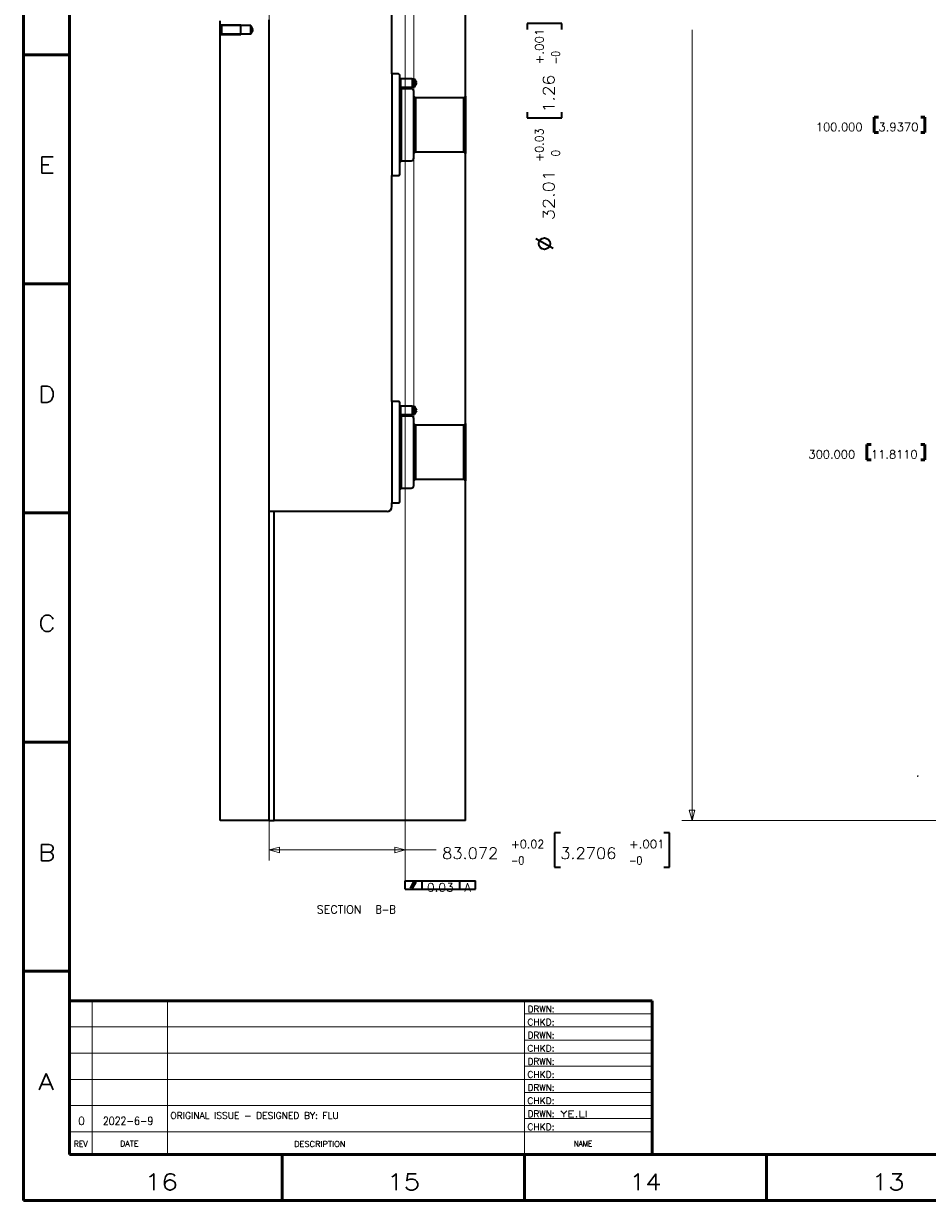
# Model space of a CAD drawing. Header units: millimetres. Extents: x 0 to 1189, y 0 to 841.
# Tile 1 of 28: x 0 to 276, y 0 to 360. Entities that reach past the tile are written whole.
import ezdxf

# ---------------------------------------------------------------- set-up
doc = ezdxf.new("R2010")
doc.units = ezdxf.units.MM
doc.layers.add('1', color=7, linetype='Continuous')
doc.styles.add('pwfont', font='simplex.shx')

msp = doc.modelspace()

# ---------------------------------------------------------------- linework, layer by layer
at = {"layer": '1', "color": 7, "linetype": 'Continuous', "lineweight": 50}
for p, q in [((0, 0), (0, 841)), ((14, 14), (14, 827)), ((0, 350), (14, 350)), ((0, 280), (14, 280)), ((0, 210), (14, 210)), ((0, 140), (14, 140)), ((0, 70), (14, 70)), ((14, 14), (14, 61)), ((192, 61), (14, 61)), ((192, 14), (192, 61)), ((14, 14), (192, 14)), ((14, 14), (1175, 14)), ((79, 0), (79, 14)), ((153, 0), (153, 14)), ((227, 0), (227, 14)), ((0, 0), (1189, 0))]:
    msp.add_line(p, q, dxfattribs=at)
at = {"layer": '1', "color": 4, "linetype": 'Continuous', "lineweight": 13}
for p, q in [((75.04, 212.05), (75.04, 684.27)), ((119.19, 221.43), (119.19, 684.27)), ((75.04, 545.14), (75.04, 103.88)), ((116.57, 372.01), (116.57, 97.59)), ((116.57, 369.76), (116.57, 103.88)), ((302.84, 116.1), (201.06, 116.1))]:
    msp.add_line(p, q, dxfattribs=at)
at = {"layer": '1', "color": 253, "linetype": 'Continuous', "lineweight": 35}
for p, q in [((135.03, 337.35), (135.03, 397.22)), ((112.54, 344.1), (112.54, 370.09)), ((114.59, 344.1), (112.54, 344.1)), ((114.99, 342.85), (114.99, 343.7)), ((115.24, 342.6), (114.99, 342.85)), ((118.74, 342.6), (115.24, 342.6)), ((118.74, 342.55), (118.74, 342.6)), ((119.46, 342.55), (118.74, 342.55)), ((120.18, 341.35), (119.46, 342.55)), ((115.12, 339.97), (115.24, 340.09)), ((115.49, 339.6), (115.12, 339.97)), ((115.24, 340.09), (118.74, 340.09)), ((118.44, 339.6), (115.49, 339.6)), ((118.74, 340.09), (118.74, 340.15)), ((118.74, 340.15), (119.46, 340.15)), ((119.19, 337.35), (119.19, 338.85)), ((119.46, 340.15), (120.18, 341.35)), ((119.19, 337.35), (119.69, 336.85)), ((134.53, 336.85), (119.69, 336.85)), ((135.03, 337.35), (134.53, 336.85)), ((119.69, 320.35), (119.19, 319.85)), ((119.69, 320.35), (130.55, 320.35)), ((130.55, 320.35), (130.55, 320.32)), ((130.55, 320.32), (134.56, 320.32)), ((134.53, 320.36), (134.56, 320.32)), ((134.56, 320.32), (135.03, 319.85)), ((114.99, 317.09), (115.49, 317.59)), ((114.99, 313.5), (114.99, 317.09)), ((115.49, 317.59), (118.44, 317.59)), ((119.19, 318.34), (119.19, 319.85)), ((135.03, 237.35), (135.03, 319.85)), ((112.54, 244.1), (112.54, 313.1)), ((112.54, 313.1), (114.59, 313.1)), ((114.59, 244.1), (112.54, 244.1)), ((114.99, 242.85), (114.99, 243.7)), ((115.24, 242.6), (114.99, 242.85)), ((118.74, 242.6), (115.24, 242.6)), ((118.74, 242.55), (118.74, 242.6)), ((119.46, 242.55), (118.74, 242.55)), ((120.18, 241.35), (119.46, 242.55)), ((119.46, 240.15), (120.18, 241.35)), ((115.12, 239.97), (115.24, 240.09)), ((115.49, 239.6), (115.12, 239.97)), ((115.24, 240.09), (118.74, 240.09)), ((118.44, 239.6), (115.49, 239.6)), ((118.74, 240.09), (118.74, 240.15)), ((118.74, 240.15), (119.46, 240.15)), ((119.19, 237.35), (119.19, 238.85)), ((119.19, 237.35), (119.69, 236.85)), ((135.03, 237.35), (134.53, 236.85)), ((134.53, 236.85), (119.69, 236.85)), ((119.69, 220.35), (119.19, 219.85)), ((119.19, 218.34), (119.19, 219.85)), ((119.69, 220.35), (130.55, 220.35)), ((130.55, 220.35), (130.55, 220.32)), ((130.55, 220.32), (134.56, 220.32)), ((134.53, 220.36), (134.56, 220.32)), ((134.56, 220.32), (135.03, 219.85)), ((135.03, 116.1), (135.03, 219.85)), ((114.99, 217.09), (115.49, 217.59)), ((114.99, 213.5), (114.99, 217.09)), ((115.49, 217.59), (118.44, 217.59)), ((112.54, 211.96), (112.54, 213.1)), ((112.54, 213.1), (114.59, 213.1)), ((76.54, 210.46), (75.04, 210.46)), ((76.54, 116.1), (76.54, 210.46)), ((111.04, 210.46), (76.54, 210.46)), ((273.15, 129.62), (273.15, 129.61)), ((273.15, 129.62), (273.17, 129.62)), ((273.15, 129.61), (273.17, 129.61)), ((273.17, 129.62), (273.17, 129.62)), ((273.17, 129.62), (273.17, 129.62)), ((273.17, 129.62), (273.17, 129.62)), ((273.17, 129.62), (273.2, 129.62)), ((273.17, 129.61), (273.18, 129.61)), ((273.17, 129.61), (273.17, 129.61)), ((273.18, 129.61), (273.18, 129.61)), ((273.18, 129.61), (273.2, 129.61)), ((273.2, 129.62), (273.2, 129.61)), ((75.04, 116.1), (76.54, 116.1)), ((135.03, 116.1), (76.54, 116.1))]:
    msp.add_line(p, q, dxfattribs=at)
at = {"layer": '1', "color": 12, "linetype": 'Continuous', "lineweight": 35}
for p, q in [((60.04, 359.26), (60.04, 360.32)), ((75.04, 116.1), (75.04, 360.6)), ((60.43, 358.87), (60.04, 359.26)), ((60.04, 359.26), (60.04, 359.26)), ((60.04, 359.26), (60.04, 359.26)), ((60.04, 355.93), (60.43, 356.32)), ((60.04, 116.1), (60.04, 355.93)), ((60.04, 355.93), (60.04, 355.93)), ((60.04, 355.93), (60.04, 355.93)), ((66.39, 358.87), (60.43, 358.87)), ((60.43, 356.32), (66.39, 356.32)), ((69.42, 358.87), (66.39, 358.87)), ((66.39, 358.87), (66.39, 358.87)), ((66.39, 356.32), (66.39, 356.32)), ((66.39, 356.32), (69.42, 356.32)), ((70.19, 357.6), (69.42, 358.87)), ((69.42, 356.32), (70.19, 357.6)), ((273.15, 129.61), (273.2, 129.61)), ((273.15, 129.61), (273.15, 129.61)), ((273.15, 129.61), (273.2, 129.61)), ((273.2, 129.61), (273.2, 129.61)), ((75.04, 116.1), (60.04, 116.1))]:
    msp.add_line(p, q, dxfattribs=at)
at = {"layer": '1', "color": 251, "linetype": 'Continuous', "lineweight": 13}
for p, q in [((60.12, 359.18), (66.39, 359.18)), ((60.12, 356.01), (66.39, 356.01))]:
    msp.add_line(p, q, dxfattribs=at)
at = {"layer": '1', "color": 2, "linetype": 'Continuous', "lineweight": 35}
for p, q in [((153.84, 359.48), (153.84, 357.73)), ((164.4, 359.48), (153.84, 359.48)), ((164.4, 357.73), (164.4, 359.48)), ((153.84, 332.42), (153.84, 330.67)), ((164.4, 330.67), (164.4, 332.42)), ((153.84, 330.67), (164.4, 330.67)), ((161.79, 290.75), (156.5, 293.73)), ((162.24, 112.34), (162.24, 101.77)), ((163.99, 112.34), (162.24, 112.34)), ((197.35, 112.34), (195.6, 112.34)), ((197.35, 101.77), (197.35, 112.34)), ((162.24, 101.77), (163.99, 101.77)), ((195.6, 101.77), (197.35, 101.77))]:
    msp.add_line(p, q, dxfattribs=at)
at = {"layer": '1', "color": 7, "linetype": 'Continuous', "lineweight": 13}
for p, q in [((204.23, 116.1), (204.23, 357.54)), ((203.38, 119.27), (204.23, 116.1)), ((205.08, 119.27), (203.38, 119.27)), ((204.23, 116.1), (205.08, 119.27)), ((78.21, 107.91), (75.04, 107.06)), ((78.21, 106.2), (78.21, 107.91)), ((113.4, 107.91), (113.4, 106.2)), ((116.57, 107.06), (113.4, 107.91)), ((75.04, 107.06), (78.21, 106.2)), ((75.04, 107.06), (126.1, 107.06)), ((113.4, 106.2), (116.57, 107.06))]:
    msp.add_line(p, q, dxfattribs=at)
at = {"layer": '1', "color": 2, "linetype": 'Continuous', "lineweight": 50}
for p, q in [((259.9, 330.94), (259.9, 326.25)), ((261.15, 330.94), (259.9, 330.94)), ((275.34, 330.94), (274.09, 330.94)), ((275.34, 326.25), (275.34, 330.94)), ((259.9, 326.25), (261.15, 326.25)), ((274.09, 326.25), (275.34, 326.25)), ((257.65, 230.94), (257.65, 226.25)), ((258.9, 230.94), (257.65, 230.94)), ((275.34, 230.94), (274.09, 230.94)), ((275.34, 226.25), (275.34, 230.94)), ((257.65, 226.25), (258.9, 226.25)), ((274.09, 226.25), (275.34, 226.25))]:
    msp.add_line(p, q, dxfattribs=at)
at = {"layer": '1', "color": 7, "linetype": 'Continuous', "lineweight": 35}
msp.add_line((14, 201), (14, 61), dxfattribs=at)
at = {"layer": '1', "color": 30, "linetype": 'Continuous', "lineweight": 35}
for p, q in [((273.17, 129.62), (273.17, 129.62)), ((273.17, 129.62), (273.18, 129.62)), ((273.17, 129.62), (273.17, 129.62)), ((273.18, 129.62), (273.17, 129.62)), ((273.17, 129.62), (273.17, 129.62)), ((273.17, 129.62), (273.17, 129.62)), ((273.18, 129.62), (273.17, 129.62)), ((273.17, 129.62), (273.17, 129.62)), ((273.17, 129.62), (273.17, 129.62)), ((273.17, 129.62), (273.17, 129.62)), ((273.17, 129.62), (273.17, 129.62)), ((273.18, 129.62), (273.17, 129.62)), ((273.18, 129.62), (273.18, 129.62)), ((273.18, 129.62), (273.18, 129.62)), ((273.18, 129.62), (273.18, 129.62)), ((273.18, 129.62), (273.18, 129.62)), ((273.18, 129.62), (273.18, 129.62)), ((273.18, 129.62), (273.18, 129.62))]:
    msp.add_line(p, q, dxfattribs=at)
at = {"layer": '1', "color": 253, "linetype": 'Continuous', "lineweight": 13}
for p, q in [((273.17, 129.62), (273.17, 129.62)), ((273.17, 129.62), (273.17, 129.62)), ((273.18, 129.62), (273.18, 129.62)), ((273.18, 129.62), (273.18, 129.62))]:
    msp.add_line(p, q, dxfattribs=at)
at = {"layer": '1', "color": 113, "linetype": 'Continuous', "lineweight": 35}
for p, q in [((116.57, 97.59), (138.07, 97.59)), ((116.57, 95.09), (116.57, 97.59)), ((121.82, 95.09), (121.82, 97.59)), ((133.32, 95.09), (133.32, 97.59)), ((138.07, 95.09), (138.07, 97.59)), ((116.57, 95.09), (138.07, 95.09))]:
    msp.add_line(p, q, dxfattribs=at)
at = {"layer": '1', "color": 3, "linetype": 'Continuous', "lineweight": 35}
for p, q in [((118.18, 95.39), (119.26, 97.28)), ((118.87, 95.39), (119.91, 97.28))]:
    msp.add_line(p, q, dxfattribs=at)
at = {"layer": '1', "color": 113, "linetype": 'Continuous', "lineweight": 13}
for p, q in [((21, 14), (21, 61)), ((44, 14), (44, 61)), ((153, 14), (153, 61)), ((192, 57), (153, 57)), ((192, 53), (14, 53)), ((192, 49), (153, 49)), ((192, 45), (14, 45)), ((192, 41), (153, 41)), ((192, 37), (14, 37)), ((192, 33), (153, 33)), ((192, 29), (14, 29)), ((192, 25), (153, 25)), ((192, 21), (14, 21))]:
    msp.add_line(p, q, dxfattribs=at)
at = {"layer": '1', "color": 2, "linetype": 'Continuous', "lineweight": 35}
msp.add_circle((159.12, 292.27), 1.75, dxfattribs=at)
at = {"layer": '1', "color": 253, "linetype": 'Continuous', "lineweight": 35}
msp.add_circle((273.15, 129.61), 0.000155, dxfattribs=at)
at = {"layer": '1', "color": 12, "linetype": 'Continuous', "lineweight": 35}
msp.add_circle((273.15, 129.61), 0.000155, dxfattribs=at)
at = {"layer": '1', "color": 253, "linetype": 'Continuous', "lineweight": 35}
for centre, radius, start, end in [((114.59, 343.7), 0.4, 0, 90), ((118.44, 338.85), 0.75, 0, 90), ((118.44, 318.34), 0.75, 270, 0), ((114.59, 313.5), 0.4, 270, 0), ((114.59, 243.7), 0.4, 0, 90), ((118.44, 238.85), 0.75, 0, 90), ((118.44, 218.34), 0.75, 270, 0), ((114.59, 213.5), 0.4, 270, 0), ((111.04, 211.96), 1.5, 270, 0)]:
    msp.add_arc(centre, radius, start, end, dxfattribs=at)
at = {"layer": '1', "color": 214, "linetype": 'Continuous', "lineweight": 35}
for centre, start, end in [((273.17, 129.62), 21.3233, 33.6794), ((273.17, 129.62), 146.3206, 158.6767), ((273.18, 129.62), 21.3233, 33.6794), ((273.18, 129.62), 146.3206, 158.6767)]:
    msp.add_arc(centre, 0.000275, start, end, dxfattribs=at)
at = {"layer": '1', "color": 12, "linetype": 'Continuous', "lineweight": 35}
for points, knots in [([(60.04, 355.93), (60.04, 356.06), (60.04, 356.96), (60.04, 358.23), (60.04, 359.14), (60.04, 359.26)], [0, 0, 0.038055, 0.308658, 0.691342, 0.961945, 1, 1]), ([(60.04, 355.93), (60.04, 356.42), (60.04, 357.6), (60.04, 358.23), (60.04, 359.14), (60.04, 359.26)], [0, 0, 0.146453, 0.5, 0.691344, 0.961942, 1, 1]), ([(60.43, 358.87), (60.43, 358.75), (60.43, 357.88), (60.43, 356.8), (60.43, 356.32)], [0, 0, 0.049508, 0.388736, 0.81174, 1, 1]), ([(66.39, 356.32), (66.39, 356.45), (66.39, 357.31), (66.39, 358.39), (66.39, 358.87)], [0, 0, 0.049514, 0.388747, 0.811755, 1, 1]), ([(69.42, 356.32), (69.42, 356.45), (69.42, 357.31), (69.42, 358.39), (69.42, 358.87)], [0, 0, 0.049514, 0.388747, 0.811755, 1, 1])]:
    msp.add_open_spline(points, degree=1, knots=knots, dxfattribs=at)
at = {"layer": '1', "color": 253, "linetype": 'Continuous', "lineweight": 35}
for points, knots in [([(112.54, 344.1), (112.54, 343.99), (112.54, 343.16), (112.54, 341.55), (112.54, 339.23), (112.54, 336.35), (112.54, 333.04), (112.54, 329.5), (112.54, 325.9), (112.54, 322.46), (112.54, 319.34), (112.54, 316.72), (112.54, 314.74), (112.54, 313.51), (112.54, 313.1)], [0, 0, 0.003381, 0.030154, 0.082256, 0.15688, 0.25, 0.356599, 0.470928, 0.586824, 0.69804, 0.798579, 0.883022, 0.946816, 0.986522, 1, 1]), ([(114.99, 340.07), (114.99, 340.44), (114.99, 341.49), (114.99, 342.02), (114.99, 342.75), (114.99, 342.85)], [0, 0, 0.134752, 0.510673, 0.701367, 0.963636, 1, 1]), ([(115.24, 340.09), (115.24, 340.56), (115.24, 341.63), (115.24, 342.13), (115.24, 342.6)], [0, 0, 0.188254, 0.611263, 0.811746, 1, 1]), ([(118.74, 342.55), (118.74, 342.43), (118.74, 341.61), (118.74, 341.08), (118.74, 340.26), (118.74, 340.15)], [0, 0, 0.049515, 0.388736, 0.611264, 0.950485, 1, 1]), ([(119.46, 340.15), (119.46, 340.26), (119.46, 341.08), (119.46, 342.09), (119.46, 342.55)], [0, 0, 0.049515, 0.388736, 0.811743, 1, 1]), ([(115.12, 339.97), (115.06, 340.01), (115.04, 340.03), (115.03, 340.04), (115.02, 340.05), (114.99, 340.07)], [0, 0, 0.402648, 0.574496, 0.671148, 0.774457, 1, 1]), ([(114.99, 317.09), (114.99, 317.5), (114.99, 318), (114.99, 319.56), (114.99, 321.76), (114.99, 324.45), (114.99, 327.43), (114.99, 330.49), (114.99, 331.98), (114.99, 334.76), (114.99, 336), (114.99, 338.06), (114.99, 338.85), (114.99, 339.86), (114.99, 340.07)], [0, 0, 0.017752, 0.039646, 0.107526, 0.203283, 0.320128, 0.449774, 0.583024, 0.648039, 0.769083, 0.822955, 0.912619, 0.946814, 0.990898, 1, 1]), ([(115.49, 317.59), (115.49, 318), (115.49, 319.19), (115.49, 320.06), (115.49, 322.25), (115.49, 324.91), (115.49, 327.84), (115.49, 330.83), (115.49, 333.66), (115.49, 336.11), (115.49, 337.13), (115.49, 338.69), (115.49, 339.19), (115.49, 339.6)], [0, 0, 0.018541, 0.072791, 0.112144, 0.21166, 0.33256, 0.465879, 0.601728, 0.730032, 0.841277, 0.887856, 0.958605, 0.981459, 1, 1]), ([(119.19, 319.85), (119.19, 319.95), (119.19, 320.8), (119.19, 322.41), (119.19, 324.62), (119.19, 327.23), (119.19, 329.96), (119.19, 332.57), (119.19, 334.78), (119.19, 336.39), (119.19, 337.24), (119.19, 337.35)], [0, 0, 0.006156, 0.054497, 0.146447, 0.273005, 0.421783, 0.578217, 0.726995, 0.853553, 0.945503, 0.993844, 1, 1]), ([(119.69, 336.85), (119.69, 336.44), (119.69, 335.27), (119.69, 333.44), (119.69, 331.14), (119.69, 329.89), (119.69, 327.3), (119.69, 324.85), (119.69, 323.75), (119.69, 321.92), (119.69, 321.24), (119.69, 320.45), (119.69, 320.35)], [0, 0, 0.024473, 0.095492, 0.206108, 0.345491, 0.421783, 0.578217, 0.726995, 0.793892, 0.904508, 0.945502, 0.993844, 1, 1]), ([(134.53, 320.36), (134.53, 320.96), (134.53, 321.56), (134.53, 323.3), (134.53, 325.59), (134.53, 328.19), (134.53, 330.83), (134.53, 333.24), (134.53, 334.28), (134.53, 335.89), (134.53, 336.74), (134.53, 336.85)], [0, 0, 0.036082, 0.072648, 0.178067, 0.316938, 0.474809, 0.63525, 0.781561, 0.844558, 0.942028, 0.993441, 1, 1]), ([(135.03, 337.35), (135.03, 336.92), (135.03, 335.67), (135.03, 333.74), (135.03, 331.3), (135.03, 328.6), (135.03, 325.89), (135.03, 323.45), (135.03, 321.52), (135.03, 320.27), (135.03, 319.85)], [0, 0, 0.024475, 0.095496, 0.20611, 0.345492, 0.499997, 0.654504, 0.793886, 0.904502, 0.975524, 1, 1]), ([(134.53, 320.36), (134.53, 320.36), (134.53, 320.36)], [0, 0, 0.541097, 1, 1]), ([(112.54, 244.1), (112.54, 243.99), (112.54, 243.16), (112.54, 241.55), (112.54, 239.23), (112.54, 236.35), (112.54, 233.04), (112.54, 229.5), (112.54, 225.9), (112.54, 222.46), (112.54, 219.34), (112.54, 216.72), (112.54, 215.65), (112.54, 214.03), (112.54, 213.2), (112.54, 213.1)], [0, 0, 0.003381, 0.030154, 0.082256, 0.15688, 0.250001, 0.356599, 0.470928, 0.586824, 0.69804, 0.798579, 0.883023, 0.917744, 0.969846, 0.996619, 1, 1]), ([(114.99, 240.07), (114.99, 240.44), (114.99, 241.49), (114.99, 242.02), (114.99, 242.75), (114.99, 242.85)], [0, 0, 0.134752, 0.510673, 0.701367, 0.963636, 1, 1]), ([(115.24, 240.09), (115.24, 240.56), (115.24, 241.63), (115.24, 242.48), (115.24, 242.6)], [0, 0, 0.188255, 0.61126, 0.950489, 1, 1]), ([(118.74, 242.55), (118.74, 242.09), (118.74, 241.61), (118.74, 240.6), (118.74, 240.15)], [0, 0, 0.188257, 0.388745, 0.811751, 1, 1]), ([(119.46, 240.15), (119.46, 240.6), (119.46, 241.61), (119.46, 242.43), (119.46, 242.55)], [0, 0, 0.188249, 0.611255, 0.950485, 1, 1]), ([(115.12, 239.97), (115.06, 240.01), (115.03, 240.04), (115.02, 240.05), (114.99, 240.07)], [0, 0, 0.402648, 0.671071, 0.774457, 1, 1]), ([(114.99, 217.09), (114.99, 217.2), (114.99, 218), (114.99, 219.56), (114.99, 221.76), (114.99, 224.45), (114.99, 227.43), (114.99, 230.49), (114.99, 233.42), (114.99, 236), (114.99, 238.06), (114.99, 238.85), (114.99, 239.86), (114.99, 240.07)], [0, 0, 0.004458, 0.039646, 0.107526, 0.203283, 0.320128, 0.449773, 0.583024, 0.710429, 0.822954, 0.912619, 0.946814, 0.990897, 1, 1]), ([(115.49, 217.59), (115.49, 217.7), (115.49, 218.5), (115.49, 220.06), (115.49, 222.25), (115.49, 224.91), (115.49, 227.84), (115.49, 230.83), (115.49, 233.66), (115.49, 236.11), (115.49, 237.13), (115.49, 238.69), (115.49, 239.19), (115.49, 239.6)], [0, 0, 0.004656, 0.041394, 0.112144, 0.21166, 0.33256, 0.465878, 0.601727, 0.730032, 0.841277, 0.887856, 0.958605, 0.981458, 1, 1]), ([(119.19, 219.85), (119.19, 219.95), (119.19, 220.8), (119.19, 221.52), (119.19, 223.45), (119.19, 225.89), (119.19, 227.23), (119.19, 229.96), (119.19, 232.57), (119.19, 234.78), (119.19, 236.39), (119.19, 237.24), (119.19, 237.35)], [0, 0, 0.006156, 0.054497, 0.095492, 0.206108, 0.345492, 0.421783, 0.578217, 0.726996, 0.853554, 0.945504, 0.993845, 1, 1]), ([(135.03, 237.35), (135.03, 237.24), (135.03, 236.39), (135.03, 235.67), (135.03, 233.74), (135.03, 231.3), (135.03, 229.96), (135.03, 227.23), (135.03, 224.62), (135.03, 223.45), (135.03, 221.52), (135.03, 220.8), (135.03, 219.95), (135.03, 219.85)], [0, 0, 0.006156, 0.054499, 0.095495, 0.206109, 0.345492, 0.421781, 0.578214, 0.726989, 0.793886, 0.904502, 0.945498, 0.993841, 1, 1]), ([(119.69, 236.85), (119.69, 236.44), (119.69, 235.27), (119.69, 233.44), (119.69, 231.14), (119.69, 228.6), (119.69, 226.05), (119.69, 224.85), (119.69, 222.76), (119.69, 221.92), (119.69, 220.75), (119.69, 220.35)], [0, 0, 0.024471, 0.095491, 0.206107, 0.345491, 0.5, 0.654508, 0.726996, 0.853553, 0.904508, 0.975529, 1, 1]), ([(134.53, 220.36), (134.53, 220.96), (134.53, 222.35), (134.53, 224.39), (134.53, 226.86), (134.53, 229.52), (134.53, 232.08), (134.53, 234.28), (134.53, 235.89), (134.53, 236.74), (134.53, 236.85)], [0, 0, 0.036082, 0.120394, 0.244159, 0.394499, 0.555767, 0.711178, 0.844559, 0.942029, 0.993443, 1, 1]), ([(134.53, 220.36), (134.53, 220.36), (134.53, 220.36)], [0, 0, 0.541097, 1, 1])]:
    msp.add_open_spline(points, degree=1, knots=knots, dxfattribs=at)
for points in [[(130.55, 320.36), (130.55, 320.35)], [(130.55, 220.36), (130.55, 220.35)], [(273.17, 129.62), (273.17, 129.62)]]:
    msp.add_open_spline(points, degree=1, dxfattribs=at)
at = {"layer": '1', "color": 30, "linetype": 'Continuous', "lineweight": 35}
for points in [[(273.17, 129.62), (273.17, 129.62)], [(273.17, 129.62), (273.17, 129.62)], [(273.17, 129.62), (273.17, 129.62)], [(273.18, 129.62), (273.18, 129.62)], [(273.18, 129.62), (273.18, 129.62)], [(273.18, 129.62), (273.18, 129.62)]]:
    msp.add_open_spline(points, degree=1, dxfattribs=at)
at = {"layer": '1', "color": 214, "linetype": 'Continuous', "lineweight": 35}
for points in [[(273.17, 129.62), (273.17, 129.62)], [(273.17, 129.62), (273.17, 129.62)], [(273.18, 129.62), (273.18, 129.62)], [(273.18, 129.62), (273.18, 129.62)]]:
    msp.add_open_spline(points, degree=1, dxfattribs=at)

# ---------------------------------------------------------------- texts
at = {"layer": '1', "color": 1, "linetype": 'Continuous', "lineweight": 13, "char_height": 2.5, "attachment_point": 7, "rotation": 90, "line_spacing_factor": 0.903614, "style": 'pwfont'}
for s, insert in [('\\W1.0598;+.001', (158.81, 347.06)), ('\\W0.8241;-0', (163.81, 347.06)), ('\\W0.9914;+0.03', (158.81, 317.28)), ('\\W0.9326; 0', (163.81, 317.28))]:
    msp.add_mtext(s, dxfattribs=dict(at, insert=insert))
at = {"layer": '1', "color": 2, "linetype": 'Continuous', "lineweight": 13, "char_height": 3.5, "attachment_point": 7, "rotation": 90, "line_spacing_factor": 0.903614, "style": 'pwfont'}
for s, insert in [('\\W1.0970;1.26', (162.19, 332.36)), ('\\W1.1383;32.01', (162.19, 299.43))]:
    msp.add_mtext(s, dxfattribs=dict(at, insert=insert))
at = {"layer": '1', "color": 2, "linetype": 'Continuous', "lineweight": 13, "attachment_point": 7, "line_spacing_factor": 0.903614, "style": 'pwfont'}
for s, insert, char_height in [('\\W1.0231;100.000', (242.03, 326.65), 2.5), ('\\W1.0396;3.9370', (261.13, 326.65), 2.5), ('\\W1.0231;300.000', (239.78, 226.65), 2.5), ('\\W1.0231;11.8110', (258.88, 226.65), 2.5), ('\\W1.0396;83.072', (127.87, 104.33), 3.5), ('\\W1.0396;3.2706', (163.95, 104.33), 3.5)]:
    msp.add_mtext(s, dxfattribs=dict(at, insert=insert, char_height=char_height))
at = {"layer": '1', "color": 3, "linetype": 'Continuous', "lineweight": 13, "attachment_point": 7, "line_spacing_factor": 0.903614, "style": 'pwfont'}
for s, insert, char_height in [('\\W1.2353;E', (4.51, 313.78), 5), ('\\W1.1667;D', (4.51, 243.78), 5), ('\\W1.1667;C', (4.51, 173.78), 5), ('\\W1.1667;B', (4.51, 103.78), 5), ('\\W1.0970;0.03', (123.21, 94.4), 2.5), ('\\W0.9844;A', (134.71, 94.4), 2.5), ('\\W0.9998;SECTION ', (89.55, 87.65), 2.5), ('\\W0.8380;B-B', (107.55, 87.65), 2.5), ('\\W1.2353;A', (4.51, 33.78), 5), ('\\W1.1883;16', (37, 3.18), 5), ('\\W1.1883;15', (111, 3.18), 5), ('\\W1.1571;14', (185, 3.18), 5), ('\\W1.1883;13', (259, 3.18), 5)]:
    msp.add_mtext(s, dxfattribs=dict(at, insert=insert, char_height=char_height))
at = {"layer": '1', "color": 1, "linetype": 'Continuous', "lineweight": 13, "char_height": 2.5, "attachment_point": 7, "line_spacing_factor": 0.903614, "style": 'pwfont'}
for s, insert in [('\\W0.9914;+0.02', (148.87, 107.61)), ('\\W1.0598;+.001', (184.95, 107.61)), ('\\W0.8241;-0', (148.87, 102.61)), ('\\W0.8241;-0', (184.95, 102.61))]:
    msp.add_mtext(s, dxfattribs=dict(at, insert=insert))
at = {"layer": '1', "color": 113, "linetype": 'Continuous', "lineweight": 13, "attachment_point": 7, "line_spacing_factor": 0.903614, "style": 'pwfont'}
for s, insert, char_height in [('\\W0.9809;DRWN:', (154, 57.47), 2), ('\\W1.0132;CHKD:', (153.94, 53.47), 2), ('\\W0.9809;DRWN:', (154, 49.47), 2), ('\\W1.0132;CHKD:', (153.94, 45.47), 2), ('\\W0.9809;DRWN:', (154, 41.47), 2), ('\\W1.0132;CHKD:', (153.94, 37.47), 2), ('\\W0.9809;DRWN:', (153.99, 33.47), 2), ('\\W1.0132;CHKD:', (153.94, 29.47), 2), ('\\W0.9809;DRWN:', (154, 25.47), 2), ('\\W1.0132;CHKD:', (153.94, 21.47), 2), ('\\W0.9556;REV', (15.41, 16.43), 1.75), ('\\W1.0208;DATE', (29.48, 16.49), 1.75), ('\\W1.0550;DESCRIPTION', (82.64, 16.37), 1.75), ('\\W0.9074;NAME', (168.1, 16.49), 1.75)]:
    msp.add_mtext(s, dxfattribs=dict(at, insert=insert, char_height=char_height))
at = {"layer": '1', "color": 30, "linetype": 'Continuous', "lineweight": 13, "attachment_point": 7, "line_spacing_factor": 0.903614, "style": 'pwfont'}
for s, insert, char_height in [('\\W1.0188;ORIGINAL ISSUE - DESIGNED BY: FLU', (44.86, 24.94), 2), ('\\W0.9844;0', (16.63, 23.06), 2.5), ('\\W0.8359;2022-6-9', (24.25, 23.06), 2.5), ('\\W1.3559;YE.LI', (164.01, 25.42), 2)]:
    msp.add_mtext(s, dxfattribs=dict(at, insert=insert, char_height=char_height))

doc.saveas('drawing.dxf')
